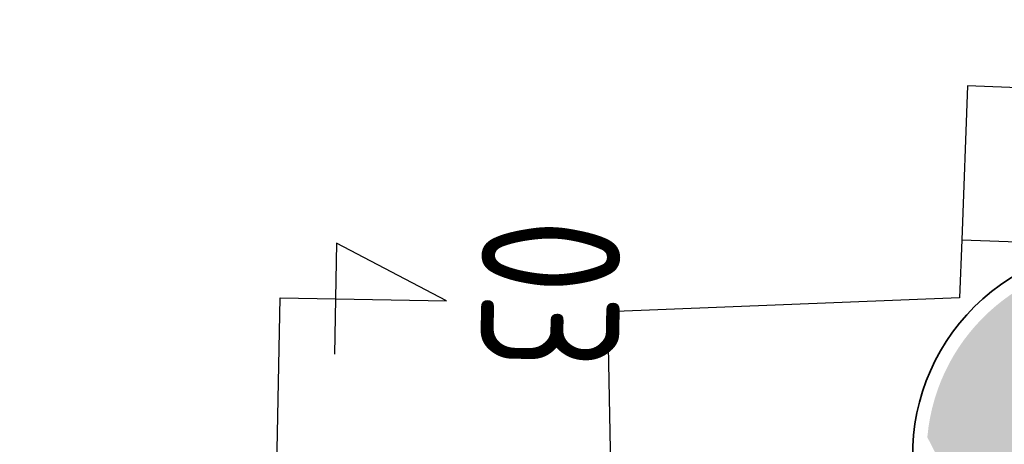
# Model space of a CAD drawing. Extents: x 100296 to 107772, y 404875 to 408930.
# Tile 25 of 98: x 101086 to 101157, y 407496 to 407527. Entities that reach past the tile are written whole.
import ezdxf
from ezdxf.enums import TextEntityAlignment as Align

# ---------------------------------------------------------------- set-up
doc = ezdxf.new("R2010")
doc.units = 0
doc.linetypes.add('B0402', pattern=[9.375, 6.25, -3.125])
doc.layers.add('n-we-gw-grondwerk-g', color=2, linetype='Continuous', lineweight=35)
for name, color, linetype in [('TDNL----_bossages', 71, 'Continuous'), ('TDNL----_plangrens', 4, 'ENV-L14'), ('TDNL----_verlegging k&', 252, 'B0402'), ('TDXB-AL-_block', 7, 'Continuous')]:
    doc.layers.add(name, color=color, linetype=linetype)
doc.styles.add('ENV-P', font='ISOCP.SHX')
doc.linetypes.add('ENV-L14', pattern='A,12.5,-1.25,[144,env-shp.shx,S=0.125,R=0,X=0,Y=0.75],-1.25', length=15)

# ---------------------------------------------------------------- blocks, each defined once
blk = doc.blocks.new('s0t02002')
blk.add_line((10, 0), (-10, 0))
at = {"linetype": 'Continuous', "flags": 128}
blk.add_lwpolyline([(-10, 0), (-10, 6), (-12, 2), (-8, 2)], dxfattribs=at)
at = {"color": 4, "linetype": 'Continuous', "style": 'ENV-P', "width": 0.87}
blk.add_attdef('NR', text='', height=5, dxfattribs=at).set_placement((-10.29354694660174, 7.238785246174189), align=Align.CENTER)

msp = doc.modelspace()

# ---------------------------------------------------------------- hatches: boundary and pattern name
at = {"layer": 'TDNL----_bossages'}
h = msp.add_hatch(dxfattribs=at)
h.set_pattern_fill('ENV-A30', color=256)
h.set_pattern_definition([(45, (0, 0), (-0.6222539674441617, 0.6222539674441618), []), (45, (0, 3.1112698), (-3.111269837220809, 3.11126983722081), [1, -0.6]), (17, (0, 0), (0.5157491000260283, 1.596552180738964), [0, -1.632, -0.924, 0, -1.344]), (48, (0, 0), (-0.3683115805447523, 1.623436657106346), [0, -1.616, 0, -1.648, 0, -1.328]), (71, (0, 0), (-0.9582315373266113, 1.345261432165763), [0, -1.6, 0, -0.9599999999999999, -1.316])])
edge = h.paths.add_edge_path()
edge.add_line((101631.6280828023, 407469.6562539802), (101632.2316357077, 407471.5508864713))
edge.add_arc((101626.5147049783, 407473.3720682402), 6.000000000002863, 342.3302352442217, 446.359084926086)
edge.add_line((101626.8957241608, 407479.3599580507), (101611.3307915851, 407480.350380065))
edge.add_line((101611.3307915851, 407480.350380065), (101606.1368240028, 407480.8027214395))
edge.add_line((101606.1368240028, 407480.8027214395), (101600.9533239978, 407481.2608050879))
edge.add_line((101600.9533239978, 407481.2608050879), (101595.7757660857, 407481.7040847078))
edge.add_line((101595.7757660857, 407481.7040847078), (101590.6009274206, 407482.1150527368))
edge.add_line((101590.6009274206, 407482.1150527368), (101585.4287345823, 407482.4938333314))
edge.add_line((101585.4287345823, 407482.4938333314), (101580.2573226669, 407482.826514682))
edge.add_line((101580.2573226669, 407482.826514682), (101575.0897411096, 407483.1362137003))
edge.add_line((101575.0897411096, 407483.1362137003), (101569.9179742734, 407483.3515950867))
edge.add_line((101569.9179742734, 407483.3515950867), (101564.7498998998, 407483.5352080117))
edge.add_line((101564.7498998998, 407483.5352080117), (101559.5854320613, 407483.6871620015))
edge.add_line((101559.5854320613, 407483.6871620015), (101554.4262195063, 407483.8301159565))
edge.add_line((101554.4262195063, 407483.8301159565), (101549.281265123, 407484.0256781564))
edge.add_line((101549.281265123, 407484.0256781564), (101544.1495712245, 407484.1777510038))
edge.add_line((101544.1495712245, 407484.1777510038), (101539.0303440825, 407484.2722708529))
edge.add_line((101539.0303440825, 407484.2722708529), (101533.924618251, 407484.3277936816))
edge.add_line((101533.924618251, 407484.3277936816), (101528.8323906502, 407484.348990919))
edge.add_line((101528.8323906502, 407484.348990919), (101523.7535642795, 407484.3404517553))
edge.add_line((101523.7535642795, 407484.3404517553), (101518.6876466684, 407484.2952715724))
edge.add_line((101518.6876466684, 407484.2952715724), (101513.633820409, 407484.1889588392))
edge.add_line((101513.633820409, 407484.1889588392), (101508.5929532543, 407484.0665742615))
edge.add_line((101508.5929532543, 407484.0665742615), (101503.5645451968, 407483.9313048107))
edge.add_line((101503.5645451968, 407483.9313048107), (101498.5480510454, 407483.7852310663))
edge.add_line((101498.5480510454, 407483.7852310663), (101493.5422507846, 407483.6362854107))
edge.add_line((101493.5422507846, 407483.6362854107), (101483.5370751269, 407483.4459927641))
edge.add_line((101483.5370751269, 407483.4459927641), (101473.5325847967, 407483.2930489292))
edge.add_line((101473.5325847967, 407483.2930489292), (101463.5274899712, 407483.1071614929))
edge.add_line((101463.5274899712, 407483.1071614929), (101453.5209094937, 407482.8403168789))
edge.add_line((101453.5209094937, 407482.8403168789), (101443.5136103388, 407482.5343095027))
edge.add_line((101443.5136103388, 407482.5343095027), (101433.5081777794, 407482.3300183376))
edge.add_line((101433.5081777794, 407482.3300183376), (101413.5019921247, 407482.1764359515))
edge.add_line((101413.5019921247, 407482.1764359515), (101395.5313596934, 407481.8922171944))
edge.add_arc((101395.539266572, 407481.3922797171), 0.4999999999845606, 90.90609930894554, 168.9826031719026)
edge.add_line((101395.0484819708, 407481.487833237), (101398.5100475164, 407481.424310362))
edge.add_line((101398.5100475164, 407481.424310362), (101460.0296005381, 407480.0069863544))
edge.add_line((101460.0296005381, 407480.0069863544), (101522.1195406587, 407478.6150672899))
edge.add_line((101522.1195406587, 407478.6150672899), (101552.1308784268, 407477.2825962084))
edge.add_line((101552.1308784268, 407477.2825962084), (101578.5199892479, 407474.6257253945))
edge.add_line((101578.5199892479, 407474.6257253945), (101603.0848261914, 407470.8503984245))
edge.add_line((101603.0848261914, 407470.8503984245), (101630.2783762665, 407465.4211428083))
edge.add_line((101630.2783762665, 407465.4211428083), (101631.6280828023, 407469.6562539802))
edge = h.paths.add_edge_path()
edge.add_line((101383.0045273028, 407491.1952842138), (101413.3904114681, 407491.6758593))
edge.add_line((101413.3904114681, 407491.6758593), (101433.3747434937, 407491.8292739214))
edge.add_line((101433.3747434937, 407491.8292739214), (101443.2714590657, 407492.0313453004))
edge.add_line((101443.2714590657, 407492.0313453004), (101453.2491059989, 407492.3364459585))
edge.add_line((101453.2491059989, 407492.3364459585), (101463.3126272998, 407492.6048090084))
edge.add_line((101463.3126272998, 407492.6048090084), (101473.3717408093, 407492.7917000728))
edge.add_line((101473.3717408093, 407492.7917000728), (101483.3741414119, 407492.944611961))
edge.add_line((101483.3741414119, 407492.944611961), (101493.3106463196, 407493.1335985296))
edge.add_line((101493.3106463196, 407493.1335985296), (101498.2655072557, 407493.2810285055))
edge.add_line((101498.2655072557, 407493.2810285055), (101503.2985553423, 407493.4275861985))
edge.add_line((101503.2985553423, 407493.4275861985), (101508.3499302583, 407493.5634734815))
edge.add_line((101508.3499302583, 407493.5634734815), (101513.418631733, 407493.6865338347))
edge.add_line((101513.418631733, 407493.6865338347), (101518.5453811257, 407493.7943805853))
edge.add_line((101518.5453811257, 407493.7943805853), (101523.7032163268, 407493.8403805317))
edge.add_line((101523.7032163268, 407493.8403805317), (101528.8441769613, 407493.849024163))
edge.add_line((101528.8441769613, 407493.849024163), (101533.9960429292, 407493.8275786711))
edge.add_line((101533.9960429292, 407493.8275786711), (101539.1696850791, 407493.7713172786))
edge.add_line((101539.1696850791, 407493.7713172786), (101544.3779658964, 407493.6751531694))
edge.add_line((101544.3779658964, 407493.6751531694), (101549.6023902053, 407493.5203323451))
edge.add_line((101549.6023902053, 407493.5203323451), (101554.7382120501, 407493.325117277))
edge.add_line((101554.7382120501, 407493.325117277), (101559.8566957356, 407493.1832918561))
edge.add_line((101559.8566957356, 407493.1832918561), (101565.058254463, 407493.0302465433))
edge.add_line((101565.058254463, 407493.0302465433), (101570.2842760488, 407492.844574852))
edge.add_line((101570.2842760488, 407492.844574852), (101575.5715895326, 407492.6243814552))
edge.add_line((101575.5715895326, 407492.6243814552), (101580.8464297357, 407492.3082543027))
edge.add_line((101580.8464297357, 407492.3082543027), (101586.0806212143, 407491.9715342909))
edge.add_line((101586.0806212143, 407491.9715342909), (101591.3239116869, 407491.587546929))
edge.add_line((101591.3239116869, 407491.587546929), (101596.5570099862, 407491.1719521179))
edge.add_line((101596.5570099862, 407491.1719521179), (101601.7766613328, 407490.7250686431))
edge.add_line((101601.7766613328, 407490.7250686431), (101606.9670849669, 407490.2663731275))
edge.add_line((101606.9670849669, 407490.2663731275), (101636.2651424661, 407487.7148124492))
edge.add_line((101636.2651424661, 407487.7148124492), (101637.5376327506, 407497.7422154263))
edge.add_line((101637.5376327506, 407497.7422154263), (101582.5547483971, 407518.867778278))
edge.add_line((101582.5547483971, 407518.867778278), (101577.0953049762, 407506.8692729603))
edge.add_line((101577.0953049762, 407506.8692729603), (101559.352046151, 407505.7784978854))
edge.add_line((101559.352046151, 407505.7784978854), (101556.0763584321, 407501.4154180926))
edge.add_line((101556.0763584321, 407501.4154180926), (101545.1574174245, 407501.1427140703))
edge.add_line((101545.1574174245, 407501.1427140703), (101535.6033508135, 407505.2331103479))
edge.add_line((101535.6033508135, 407505.2331103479), (101403.7573399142, 407498.9611639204))
edge.add_line((101403.7573399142, 407498.9611639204), (101361.3705095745, 407493.503699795))
edge.add_line((101361.3705095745, 407493.503699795), (101349.6326330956, 407495.9579334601))
edge.add_line((101349.6326330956, 407495.9579334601), (101305.9569232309, 407497.0487085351))
edge.add_line((101305.9569232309, 407497.0487085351), (101255.8814485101, 407493.6644963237))
edge.add_line((101255.8814485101, 407493.6644963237), (101251.0320223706, 407493.9336321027))
edge.add_line((101251.0320223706, 407493.9336321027), (101250.2975979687, 407494.6265502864))
edge.add_line((101250.2975979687, 407494.6265502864), (101210.4137285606, 407493.4934766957))
edge.add_line((101210.4137285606, 407493.4934766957), (101206.7884684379, 407493.7309266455))
edge.add_line((101206.7884684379, 407493.7309266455), (101206.4406304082, 407493.7595203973))
edge.add_line((101206.4406304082, 407493.7595203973), (101204.1370894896, 407491.9003031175))
edge.add_line((101204.1370894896, 407491.9003031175), (101199.0033592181, 407492.2365559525))
edge.add_arc((101200.0490982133, 407508.2023453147), 16.0000000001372, 252.3439144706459, 266.25255180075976, ccw=False)
edge.add_line((101195.1962533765, 407492.9560376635), (101184.7721024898, 407496.2740073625))
edge.add_line((101184.7721024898, 407496.2740073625), (101173.4889828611, 407509.0639396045))
edge.add_line((101173.4889828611, 407509.0639396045), (101166.8252022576, 407509.6166953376))
edge.add_arc((101165.6678871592, 407495.6646122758), 14.00000000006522, 85.2582124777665, 174.9108574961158)
edge.add_line((101151.7230766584, 407496.9064899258), (101157.4161808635, 407485.8486020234))
edge.add_line((101157.4161808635, 407485.8486020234), (101358.6664499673, 407482.1554766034))
edge.add_line((101358.6664499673, 407482.1554766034), (101360.1560438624, 407485.9269372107))
edge.add_line((101360.1560438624, 407485.9269372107), (101364.0568877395, 407488.1921554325))
edge.add_line((101364.0568877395, 407488.1921554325), (101380.2952938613, 407489.1309638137))
edge.add_line((101380.2952938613, 407489.1309638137), (101382.1273550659, 407488.1995137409))
edge.add_line((101382.1273550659, 407488.1995137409), (101382.0218151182, 407490.1411327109))
edge.add_arc((101383.0203410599, 407490.1954092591), 0.9999999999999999, 90.90609930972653, 183.1113460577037, ccw=False)

# ---------------------------------------------------------------- linework, layer by layer
at = {"layer": 'n-we-gw-grondwerk-g'}
msp.add_arc((101165.6678871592, 407495.6646122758), 14.99999999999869, 85.25821247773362, 183.9703462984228, dxfattribs=at)
at = {"layer": 'TDNL----_plangrens', "flags": 128}
msp.add_lwpolyline([(100739.2868531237, 407413.0773053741, -0.1432469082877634), (100723.7505059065, 407449.3200165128, -0.2568120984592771), (100723.9835513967, 407450.242528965), (100744.9920477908, 407466.2935291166, -0.1251981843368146), (100746.6634251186, 407466.9877947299), (100748.1899174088, 407467.1455317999, -0.01662278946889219), (100754.0056960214, 407467.4961851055), (100782.8030322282, 407465.5632297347), (100787.8641580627, 407465.3278006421), (100792.8370493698, 407465.0799898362), (100797.811689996, 407464.8174513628), (100802.7858689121, 407464.5411216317), (100807.7589475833, 407464.2499274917), (100812.7317610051, 407463.9438225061), (100817.6680972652, 407463.6251443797), (100822.5624550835, 407463.2468726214), (100827.4874784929, 407462.7971868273), (100832.4530212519, 407462.323053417), (100837.4226759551, 407461.8336265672), (100842.4600490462, 407461.3224250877), (100847.5447173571, 407460.8846589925), (100852.5621043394, 407460.4996338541), (100857.533290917, 407460.1032007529), (100862.5042160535, 407459.6918343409), (100867.2382117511, 407459.2858319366), (100871.9553312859, 407458.5639368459), (100877.078042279, 407457.7462141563), (100882.1363853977, 407457.1618671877), (100887.2161081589, 407456.4459117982), (100892.3942575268, 407455.9770318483), (100897.3752654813, 407455.5257063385), (100902.3451225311, 407455.0603486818), (100907.3147194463, 407454.5799719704), (100912.2604228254, 407454.086932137), (100917.178769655, 407453.5502276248), (100922.0474471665, 407452.9690408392), (100926.8478419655, 407452.2864379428), (100931.7183452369, 407451.4539315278), (100936.7456725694, 407450.5791563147), (100941.7869863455, 407449.776890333), (100946.8921338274, 407448.9683506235), (100952.1632787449, 407448.3001682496), (100957.3130568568, 407447.8805397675), (100962.2599555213, 407447.4627667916), (100966.9927298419, 407447.0181454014), (100971.6817808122, 407446.291575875), (100976.5814389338, 407445.4305197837), (100981.545518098, 407444.5437624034), (100986.5249101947, 407443.6402677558), (100991.5265217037, 407442.7400149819), (100992.3333587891, 407435.38393353), (101010.6455710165, 407439.3630608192), (101044.608, 407446.751), (101045.548, 407451.865), (101045.7354354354, 407470.8379496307), (101152.2257843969, 407468.5625046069), (101153.7960364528, 407444.8260170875, -0.02213634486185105), (101223.7604701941, 407453.4844729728, -0.0320152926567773), (101250.5344253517, 407454.5246229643), (101283.1644786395, 407454.7245967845), (101303.2885377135, 407454.8723369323), (101377.7011879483, 407457.6710294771), (101383.5089184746, 407454.8009643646), (101393.9781071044, 407453.974314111, 0.01091316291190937), (101394.4342178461, 407453.9295895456), (101414.3606890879, 407452.4138897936), (101422.6562773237, 407452.0257574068), (101432.620022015, 407451.5395023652), (101442.5110057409, 407451.0191673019), (101452.4179969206, 407450.3344773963), (101462.4607899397, 407449.6344693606), (101472.5223603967, 407449.0541699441), (101482.5245291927, 407448.4987364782), (101492.4849881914, 407447.9379462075), (101497.4547572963, 407447.6349291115), (101502.4503100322, 407447.3324351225), (101507.4178843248, 407447.0408123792), (101512.3472164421, 407446.7396753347), (101517.2551360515, 407446.423848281), (101522.1406321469, 407446.0899934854), (101527.001880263, 407445.7337952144), (101531.8384783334, 407445.3509116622), (101536.6499650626, 407444.937429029), (101541.4354322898, 407444.4895336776), (101546.1914001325, 407444.003742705), (101550.8870594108, 407443.4773872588), (101555.4986560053, 407442.8825057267), (101560.0952950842, 407442.1788330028), (101564.7255050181, 407441.3903345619), (101569.3554112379, 407440.5346323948), (101573.9628026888, 407439.6157972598), (101578.5586664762, 407438.6239808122), (101583.1819581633, 407437.5629141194), (101587.7868530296, 407436.4731342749), (101592.3199716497, 407435.3317581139), (101596.555412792, 407434.1846924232), (101627.1282734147, 407423.6446025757), (101632.4705592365, 407440.4841093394), (101650.339, 407434.411), (101666.6740270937, 407429.3078135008), (101657.6655, 407400.472), (101662.6088926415, 407398.9277443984), (101669.2436173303, 407419.5996078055, -0.4160609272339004), (101672.4015920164, 407421.213914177), (101686.8188945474, 407416.5001712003), (101691.4771224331, 407415.0073440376), (101696.1218678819, 407413.5198355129), (101700.7739103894, 407412.0309332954), (101705.4212743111, 407410.5441240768), (101710.0094546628, 407409.0586213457), (101714.5277926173, 407407.5101889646), (101719.0321050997, 407405.8844818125), (101723.522608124, 407404.1914698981), (101728.0310462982, 407402.4187230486), (101732.5468123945, 407400.6291159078), (101737.000462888, 407398.7995685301), (101741.4224732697, 407396.9056480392), (101745.8116049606, 407394.9519059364), (101750.1403689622, 407392.9356199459), (101754.441560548, 407390.8150480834), (101758.8122705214, 407388.5970964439), (101765.2851688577, 407385.3567358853), (101767.3039443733, 407384.3087319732, -0.3046151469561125), (101772.6553310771, 407374.5268600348, -0.000684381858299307), (101772.6576419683, 407374.5116243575, 0.06840167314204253), (101773.463728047, 407363.7446950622, -0.1929248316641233), (101772.2061085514, 407356.4116812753), (101761.3632122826, 407339.3168412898), (101767.9374814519, 407334.7351309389), (101793.5700687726, 407316.4915473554), (101804.7799126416, 407330.0685015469, -0.2278404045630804), (101810.7541325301, 407332.624157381, 0.0513531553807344), (101821.4791772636, 407333.2555937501, -0.1888825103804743), (101826.8280306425, 407332.1046559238), (101836.3172867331, 407325.8153332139, -0.0242377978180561), (101846.0771515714, 407317.5519636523), (101847.5256161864, 407316.0002340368), (101850.7438391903, 407312.4602044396), (101853.9160644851, 407308.8804043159), (101857.0392437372, 407305.2631292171), (101860.1122137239, 407301.6076019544), (101862.9283071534, 407298.166473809), (101916.7725156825, 407216.9823138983), (101968.2095316, 407134.085549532), (101972.0680222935, 407127.4044557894), (101996.3016819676, 407098.1006054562), (102005.3636419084, 407086.7923990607), (102008.4455566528, 407082.8770219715), (102011.5312600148, 407078.9154207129), (102014.7330905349, 407074.9868383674), (102018.0273461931, 407071.2001643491), (102021.213875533, 407067.3811769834), (102024.4343625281, 407063.5107446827), (102027.7920052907, 407059.7018421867), (102031.2060533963, 407056.0451865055), (102034.4701153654, 407052.2660668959), (102037.8950437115, 407048.5364918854), (102041.3242290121, 407044.8809278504), (102044.6892805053, 407041.1927022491), (102048.062628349, 407037.4909567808), (102051.4265681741, 407033.7851454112), (102054.7863551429, 407030.0660903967), (102058.1700042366, 407026.3527772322), (102061.6430361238, 407022.5865128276), (102065.4236075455, 407019.1085134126), (102069.0570478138, 407015.6252103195), (102072.7371080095, 407012.1764129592), (102076.3084791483, 407008.7003393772), (102079.8032150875, 407005.1167932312), (102083.4107446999, 407001.4937230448), (102087.2288076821, 406998.0618074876), (102090.9768445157, 406994.6662037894), (102094.6957694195, 406991.2762417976), (102098.3172932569, 406987.8248914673), (102101.9037628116, 406984.3152863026), (102105.514434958, 406980.7606320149), (102109.2436806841, 406977.2846959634), (102112.9614025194, 406973.8682140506), (102116.5968847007, 406970.4177357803), (102120.1900888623, 406966.9185457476), (102123.7636938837, 406963.3923458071), (102127.3186001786, 406959.8446940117), (102130.8673184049, 406956.2858512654), (102134.3984696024, 406952.7324721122), (102137.8703518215, 406949.134502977), (102141.3392761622, 406945.5154070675), (102144.7916693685, 406941.8925993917), (102148.2066380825, 406938.2847015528), (102151.591264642, 406934.7038003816), (102154.9179764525, 406931.144410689), (102158.1663152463, 406927.571607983), (102161.3633685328, 406923.9946696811), (102164.4951998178, 406920.416269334), (102167.5444855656, 406916.8255081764), (102170.5009577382, 406913.2067352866), (102173.3746593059, 406909.5538928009), (102176.1911296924, 406905.8458702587), (102178.9661418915, 406902.1023029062), (102181.6576957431, 406898.3156077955), (102184.2475456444, 406894.4584023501), (102186.7626818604, 406890.5330235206), (102189.2210549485, 406886.5538268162), (102191.6193578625, 406882.5586534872), (102193.872053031, 406878.489748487), (102196.0601617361, 406874.3484781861), (102198.2099117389, 406870.1715401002), (102200.3067599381, 406865.9744227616), (102202.2400386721, 406861.9103414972), (102208.465244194, 406847.878116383), (102209.6121585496, 406844.5372614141), (102211.0649557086, 406840.0639923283), (102212.4430000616, 406835.5671323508), (102213.7459257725, 406831.0478718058), (102214.9747002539, 406826.502697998), (102216.1359940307, 406821.9171271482), (102217.2390980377, 406817.2844843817), (102218.2915979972, 406812.6067463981), (102219.3011634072, 406807.8862975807), (102219.3246354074, 406807.7716276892, -0.01468118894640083), (102222.2070547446, 406791.2321912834), (102224.1106866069, 406778.0280173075, -0.003491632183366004), (102224.2736762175, 406776.8387255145), (102225.1210636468, 406769.3400668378, 0.06164122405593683), (102220.7860359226, 406763.286188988), (102219.487004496, 406761.1443225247, -0.02894925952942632), (102216.0281873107, 406759.5540853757), (102209.6612383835, 406756.6434481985), (102212.6380790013, 406750.1316808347), (102212.77, 406736.71, 0.1949923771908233), (102231.938, 406746.034, -0.1182563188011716), (102234.9904854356, 406749.1419155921, -0.1890750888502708), (102261.2598711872, 406754.0644418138, -0.1534905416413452), (102274.9210317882, 406742.5228634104, 0.1862880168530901), (102288.2419999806, 406736.7960004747), (102295.5075904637, 406736.4679397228), (102295.097, 406742.8529999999), (102293.275, 406749.549), (102279.2849996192, 406779.295000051), (102275.5991873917, 406787.1777848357), (102279.4587552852, 406788.9459752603), (102271.4026836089, 406806.5311529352), (102262.4540478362, 406826.0646631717), (102245.515, 406863.059), (102225.87, 406905.623), (102192.8063339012, 406977.3803082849), (102173.546, 407019.093), (102144.190463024, 407082.7360132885), (102101.988, 407174.612), (102101.566, 407175.532), (102070.4468670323, 407156.0684514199), (102058.354, 407182.319), (102047.5404334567, 407175.6813301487), (102037.7386760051, 407186.3790545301), (102032.8737539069, 407192.2988376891), (102029.2553724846, 407196.1383378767), (102025.8279523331, 407199.7673564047), (102022.4062014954, 407203.4489770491), (102018.9034408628, 407207.134564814), (102015.3890318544, 407210.7857540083), (102011.8287798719, 407214.4412381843), (102008.1815634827, 407218.0760114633), (102004.4896749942, 407221.6385286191), (102000.8430871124, 407225.1065726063), (101997.2583547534, 407228.5940823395), (101993.6283724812, 407232.1221065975), (101989.9613858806, 407235.6453382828), (101986.2873501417, 407239.1387797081), (101982.6180170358, 407242.6254234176), (101978.9227459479, 407246.1111594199), (101975.2116158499, 407249.5827576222), (101971.5104913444, 407253.0219196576), (101967.8468065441, 407256.4561304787), (101964.1903220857, 407259.9111417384), (101960.5379165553, 407263.3704358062), (101956.9739235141, 407266.7716227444), (101953.5361971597, 407270.2429437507), (101950.0223833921, 407273.8632493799), (101946.432497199, 407277.4473754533), (101942.9088871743, 407281.0001411), (101939.3637674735, 407284.6020653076), (101935.7444445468, 407288.2470343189), (101932.0719089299, 407291.84784094), (101928.4193473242, 407295.4278545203), (101924.8128497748, 407298.9440535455), (101921.30469434, 407302.5331047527), (101917.6952811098, 407306.2387222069), (101913.9598197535, 407309.9643887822), (101910.1561761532, 407313.5973941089), (101906.3701413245, 407317.1734101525), (101902.5633412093, 407320.7294047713), (101898.7350089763, 407324.2754705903), (101894.865215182, 407327.7956235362), (101890.9789067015, 407331.2677026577), (101887.0921628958, 407334.7055557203), (101883.2156468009, 407338.1024407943), (101879.3478150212, 407341.5102690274), (101875.4341977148, 407344.9108836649), (101871.6187293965, 407348.184528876), (101855.5945381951, 407362.908615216, -0.252732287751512), (101854.8189997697, 407365.1540433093, 0.1219095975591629), (101853.160822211, 407385.8155261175, 0.02555492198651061), (101852.3532278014, 407387.9817338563, 0.410588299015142), (101795.9860066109, 407410.5048574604, -0.1781397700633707), (101793.686296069, 407410.6348985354), (101790.4019609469, 407411.668594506), (101780.4093043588, 407411.564745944), (101774.5637554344, 407415.6563702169), (101770.1026121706, 407418.4881787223), (101765.7700462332, 407421.1949870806), (101761.4530778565, 407423.9068112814), (101757.1010279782, 407426.6240563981), (101752.7171137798, 407429.3322341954), (101748.2987497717, 407432.0176099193), (101743.8583449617, 407434.6670367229), (101739.4028961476, 407437.2885627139), (101734.9258776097, 407439.8847577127), (101730.4282281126, 407442.4560645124), (101725.9088968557, 407445.0029430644), (101721.3234984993, 407447.5493291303), (101716.643072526, 407450.0290661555), (101711.9138482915, 407452.4146030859), (101707.14254933, 407454.7043808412), (101702.3382069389, 407456.8998975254), (101697.3802279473, 407459.0647878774), (101685.0442659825, 407463.694816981, -0.1468987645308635), (101683.5931488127, 407464.9576400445), (101689.2460461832, 407482.7452718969), (101683.8929278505, 407484.4217690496), (101690.3095472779, 407504.9613563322), (101682.1033402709, 407507.9069741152), (101666.1502361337, 407456.9244774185), (101657.685, 407459.121), (101639.766, 407464.547), (101639.6848731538, 407464.286037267), (101635.455, 407465.601), (101641.2368877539, 407483.1673876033), (101645.3070783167, 407495.5333393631), (101642.08, 407496.719), (101607.129, 407511.646), (101612.392, 407526.001), (101581.9927761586, 407524.6711243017), (101579.507, 407517.488), (101575.394, 407510.198), (101573.121, 407508.777), (101557.269, 407506.807), (101530.824, 407506.206), (101519.057, 407505.9295), (101507.29, 407505.653), (101484.731, 407504.656), (101459.4970002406, 407502.9339999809), (101427.265, 407501.014), (101421.153, 407500.943), (101415.041, 407500.872), (101396.604, 407500.255), (101374.489, 407495.756), (101364.292, 407497.12), (101352.064, 407497.113), (101349.584, 407498.703), (101347.492, 407498.976), (101346.248, 407498.39), (101332.711, 407497.804), (101330.029, 407500.122), (101327.997, 407500.331), (101324.518, 407498.84), (101295.0025000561, 407497.5727500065), (101253.763, 407494.725), (101210.4137285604, 407493.4934766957), (101206.7884684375, 407493.7309266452), (101197.0638609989, 407494.5303303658), (101185.9039147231, 407498.0142404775), (101174.0331793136, 407511.4702623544), (101174.4546239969, 407521.5211993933), (101154.6252836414, 407522.2652829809), (101154.2083935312, 407511.1554345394), (101154.051, 407506.961), (101128.647, 407505.961), (101129.0380046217, 407486.7394898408), (101083.0871679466, 407487.8812979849), (101045.9118887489, 407488.6992458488), (101046.3370769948, 407524.6601912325), (101018.1971858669, 407520.3057887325), (101013.5162212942, 407520.0233946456), (101008.5055510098, 407519.6889133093), (101003.3278527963, 407519.3714202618), (100998.0189341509, 407518.7722314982), (100992.8767621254, 407518.0417143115), (100987.8311479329, 407517.2949666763), (100982.8743091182, 407516.548258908), (100977.9756107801, 407515.9011969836), (100973.021429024, 407515.3099810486), (100968.0356534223, 407514.7297814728), (100963.0642501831, 407514.1713638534), (100958.0894396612, 407513.6461830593), (100953.0187230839, 407513.1257647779), (100947.9025235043, 407512.5016955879), (100942.8965042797, 407511.8459516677), (100937.9354207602, 407511.2501073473), (100932.945616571, 407510.6656230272), (100927.9678885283, 407510.097328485), (100923.118977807, 407509.573647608), (100918.2623512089, 407509.2318318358), (100913.264804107, 407508.8949604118), (100908.2712983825, 407508.5623464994), (100903.2814429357, 407508.2379132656), (100898.2969714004, 407507.9285830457), (100893.3127863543, 407507.634024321), (100888.335696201, 407507.3546192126), (100883.3395973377, 407507.0980498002), (100878.1677554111, 407506.8208152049), (100872.9150871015, 407506.3168428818), (100867.8334380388, 407505.7110839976), (100863.070008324, 407505.1637142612), (100858.3301173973, 407504.9165309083), (100853.3688178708, 407504.7007340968), (100848.3866447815, 407504.4989376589), (100843.338585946, 407504.3095797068), (100838.2504970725, 407504.0439332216), (100833.2277906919, 407503.7446781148), (100828.2439887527, 407503.4625895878), (100823.2604741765, 407503.1953667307), (100818.3258485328, 407502.9454707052), (100813.4190250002, 407502.775390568), (100808.4645068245, 407502.6531743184), (100803.4839859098, 407502.5451432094), (100798.5037448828, 407502.4519455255), (100793.5217865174, 407502.3735497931), (100789.3470216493, 407502.3180645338, -0.01241394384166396), (100787.9797520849, 407502.3419967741), (100756.1665438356, 407501.1664304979, -0.2041488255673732), (100733.4635350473, 407510.6820490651, 0.4726042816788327), (100669.2085629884, 407512.9869992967, -0.1892506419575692), (100667.842368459, 407512.2877777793), (100642.4923923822, 407510.2000546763), (100642.1924592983, 407512.8714210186), (100631.0883577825, 407512.6136525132, -0.01041102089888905), (100621.579562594, 407512.591199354), (100613.9257211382, 407512.724990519), (100603.9295775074, 407512.9084297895), (100593.9312608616, 407513.0919079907), (100583.9329442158, 407513.2753861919), (100573.9346275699, 407513.4588643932), (100563.9363109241, 407513.6423425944), (100553.9379942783, 407513.8258207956), (100548.9388359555, 407513.9175598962), (100543.9396776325, 407514.0092989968), (100538.9405193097, 407514.1010380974), (100533.9413609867, 407514.192777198), (100523.943044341, 407514.3762553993), (100513.9447276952, 407514.5597336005), (100503.9464110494, 407514.7432118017), (100493.9480943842, 407514.9266900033), (100483.9487675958, 407515.1101867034), (100473.9326938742, 407515.2932313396), (100453.4691547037, 407515.6471500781, 0.03070555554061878), (100439.2612938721, 407515.0201980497), (100391.2823731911, 407509.0467019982), (100383.0104473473, 407506.9291155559), (100371.0620297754, 407505.8856489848), (100362.02, 407505.096), (100330.373, 407500), (100299.9108642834, 407493.9015717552), (100308.1638358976, 407454.1758354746), (100345.8670108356, 407460.7626251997), (100370.687, 407465.099), (100400, 407467.735), (100436.284, 407469.121), (100480.738, 407467.998), (100527.748, 407460.884), (100583.384, 407446.232), (100637.584, 407424.585), (100688.405, 407397.253), (100715.467, 407378.851), (100722.6490746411, 407379.9424874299), (100725.1059398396, 407378.111884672), (100734.5947126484, 407380.5295391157), (100753.2682522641, 407385.5147464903), (100765.323, 407388.29), (100752.0680625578, 407397.5410917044)], format="xyb", close=True, dxfattribs=at)
at = {"layer": 'TDNL----_verlegging k&', "flags": 128}
msp.add_lwpolyline([(101154.2083935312, 407511.1554345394), (101180.8775931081, 407510.2246070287)], dxfattribs=at)

# ---------------------------------------------------------------- block references
at = {"layer": 'TDXB-AL-_block', "color": 0, "xscale": 2, "yscale": 2, "zscale": 2, "rotation": 268.948688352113}
msp.add_blockref('s0t02002', (101104.6652539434, 407486.9810369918), dxfattribs=at).add_auto_attribs({'NR': '03'})

doc.saveas('drawing.dxf')
